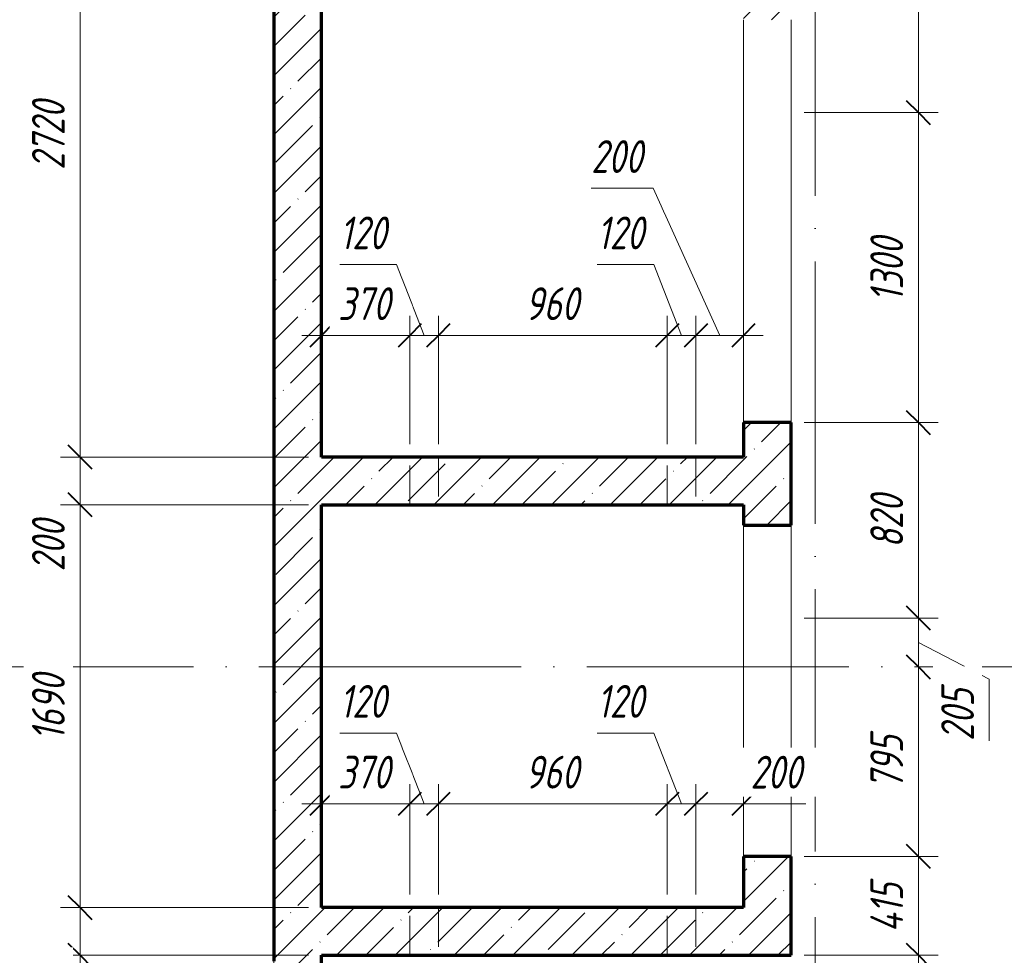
# Model space of a CAD drawing. Header units: millimetres. Extents: x 25602 to 56438, y 6682 to 19066.
# Tile 3 of 14: x 29164 to 33294, y 11590 to 15515. Entities that reach past the tile are written whole.
import ezdxf

# ---------------------------------------------------------------- set-up
doc = ezdxf.new("R2010")
doc.units = ezdxf.units.MM
doc.linetypes.add('ADSK_Линия сетки', pattern=[1375, 1100, -137.5, 0, -137.5])
doc.linetypes.add('ADSK_Невидимые', pattern=[275, 165, -110])
for name, color, linetype, lineweight in [('A-____-____-DIMS', 211, 'Continuous', 9), ('A-____-____-DIMS-55', 211, 'Continuous', 9), ('A-DOOR-____-OTLN', 31, 'Continuous', 20), ('A-DOOR-OPNG-OTLN', 31, 'Continuous', 20), ('A-WALL-____-HDLN', 110, 'ADSK_Невидимые', 20), ('A-WALL-____-MCUT', 113, 'Continuous', 50), ('A-WALL-____-PATT', 111, 'Continuous', 50), ('S-GRID-____-OTLN', 1, 'Continuous', 9)]:
    doc.layers.add(name, color=color, linetype=linetype, lineweight=lineweight)
doc.styles.add('GOST Common_I_1', font='GOST Common Italic.ttf', dxfattribs={"width": 0.8, "height": 137.5})
doc.dimstyles.new('ADSK_Округление_5мм__Узкий_', dxfattribs={"dimscale": 304.8, "dimtxt": 0.453694, "dimasz": 0.324803, "dimexe": 0.270669, "dimexo": 0.000592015, "dimgap": 0.072178, "dimtad": 1, "dimdec": 0, "dimlfac": 304.8, "dimrnd": 5, "dimdsep": 46, "dimtxsty": 'GOST Common_I_1', "dimblk1": 'OBLIQUE', "dimblk2": 'OBLIQUE', "dimsah": 1, "dimcen": 0.09, "dimdle": 0.270669, "dimazin": 0, "dimtfac": 1, "dimtdec": 4, "dimtix": 1, "dimtmove": 1, "dimatfit": 3, "dimfxl": 1, "dimtvp": 1, "dimtfill": 1, "dimtolj": 1, "dimtzin": 0, "dimlwd": 20, "dimlwe": 20, "dimarcsym": 2})
doc.dimstyles.new('ADSK_Округление_5мм__Узкий__1', dxfattribs={"dimscale": 304.8, "dimtxt": 0.453694, "dimasz": 0.324803, "dimexe": 0.270669, "dimexo": 0.000592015, "dimgap": 0.072178, "dimtad": 1, "dimdec": 0, "dimlfac": 304.8, "dimrnd": 5, "dimdsep": 46, "dimtxsty": 'GOST Common_I_1', "dimblk1": 'OBLIQUE', "dimblk2": 'OBLIQUE', "dimsah": 1, "dimcen": 0.09, "dimdle": 0.270669, "dimazin": 0, "dimtfac": 1, "dimtdec": 4, "dimtix": 1, "dimtmove": 0, "dimatfit": 3, "dimfxl": 1, "dimtvp": 1, "dimtfill": 1, "dimtolj": 1, "dimtzin": 0, "dimlwd": 20, "dimlwe": 20, "dimarcsym": 2})
pattern_1 = [(45, (16130.72, 8588.57), (-123.4785, 123.4785), []), (45, (16254.2, 8588.57), (-123.4785, 123.4785), [218.281, -43.656, 1.844, -41.812])]

# ---------------------------------------------------------------- blocks, each defined once
blk = doc.blocks.new('ADSK_Дверь_ПроемПрямоугольный - ADSK_Дверь_ПроемПрямоугольный-1464738-КЖ1_ПЭ_ВЭ15_Опалубка_Стены')
at = {"layer": 'A-DOOR-OPNG-OTLN'}
for p, q in [((32200, 13825), (32200, 15125)), ((32400, 13825), (32400, 15125))]:
    blk.add_line(p, q, dxfattribs=at)
blk = doc.blocks.new('ADSK_Дверь_ПроемПрямоугольный - ADSK_Дверь_ПроемПрямоугольный-1464736-КЖ1_ПЭ_ВЭ15_Опалубка_Стены')
at = {"layer": 'A-DOOR-OPNG-OTLN'}
for p, q in [((32200, 12005), (32200, 13005)), ((32400, 12005), (32400, 13005))]:
    blk.add_line(p, q, dxfattribs=at)
blk = doc.blocks.new('ADSK_Дверь_ПроемПрямоугольный - ADSK_Дверь_ПроемПрямоугольный-1465029-КЖ1_ПЭ_ВЭ15_Опалубка_Стены')
at = {"layer": 'A-DOOR-OPNG-OTLN'}
for p, q in [((32200, 15125), (32200, 15515)), ((32400, 15125), (32400, 15515))]:
    blk.add_line(p, q, dxfattribs=at)
blk = doc.blocks.new('DIMBLOCK48-КЖ1_ПЭ_ВЭ15_Опалубка_Стены')
at = {"layer": 'A-____-____-DIMS-55', "lineweight": 40}
for p, q in [((29417.2, 16400), (29367.7, 16449.5)), ((29417.2, 16400), (29466.7, 16350.5)), ((29417.2, 13680), (29367.7, 13729.5)), ((29417.2, 13680), (29466.7, 13630.5))]:
    blk.add_line(p, q, dxfattribs=at)
at = {"layer": 'A-____-____-DIMS-55', "lineweight": 20}
for p, q in [((29417.2, 16400), (29334.7, 16400)), ((29417.2, 16400), (29417.2, 13680)), ((29417.2, 16400), (29432.2, 16400)), ((29417.2, 13680), (29334.7, 13680)), ((29417.2, 13680), (30375, 13680))]:
    blk.add_line(p, q, dxfattribs=at)
at = {"layer": 'A-____-____-DIMS-55', "color": 0, "lineweight": 20, "insert": (29215.5, 14885.3), "char_height": 137.5, "width": 371.262, "attachment_point": 1, "rotation": 90, "line_spacing_factor": 1.022761, "style": 'GOST Common_I_1', "bg_fill": 3, "box_fill_scale": 1.25, "bg_fill_color": 256, "bg_fill_true_color": 13158600, "bg_fill_transparency": 0}
blk.add_mtext('2720', dxfattribs=at)
blk = doc.blocks.new('_Oblique')
at = {"color": 0, "linetype": 'ByBlock', "lineweight": -2}
blk.add_line((-0.5, -0.5), (0.5, 0.5), dxfattribs=at)
blk = doc.blocks.new('DIMBLOCK49-КЖ1_ПЭ_ВЭ15_Опалубка_Стены')
at = {"layer": 'A-____-____-DIMS-55', "lineweight": 40}
for p, q in [((29417.2, 13680), (29367.7, 13729.5)), ((29417.2, 13680), (29466.7, 13630.5)), ((29417.2, 13480), (29367.7, 13529.5)), ((29417.2, 13480), (29466.7, 13430.5))]:
    blk.add_line(p, q, dxfattribs=at)
at = {"layer": 'A-____-____-DIMS-55', "lineweight": 20}
for p, q in [((29417.2, 13680), (29334.7, 13680)), ((29417.2, 13680), (29417.2, 13480)), ((29417.2, 13680), (30375, 13680)), ((29417.2, 13460.2), (29417.2, 13580)), ((29417.2, 13480), (29334.7, 13480)), ((29417.2, 13480), (30375, 13480)), ((29417.2, 13200.6), (29417.2, 13460.2))]:
    blk.add_line(p, q, dxfattribs=at)
at = {"layer": 'A-____-____-DIMS-55', "color": 0, "lineweight": 20, "insert": (29215.5, 13200.6), "char_height": 137.5, "width": 278.447, "attachment_point": 1, "rotation": 90, "line_spacing_factor": 1.022761, "style": 'GOST Common_I_1', "bg_fill": 3, "box_fill_scale": 1.25, "bg_fill_color": 256, "bg_fill_true_color": 13158600, "bg_fill_transparency": 0}
blk.add_mtext('200', dxfattribs=at)
blk = doc.blocks.new('DIMBLOCK50-КЖ1_ПЭ_ВЭ15_Опалубка_Стены')
at = {"layer": 'A-____-____-DIMS-55', "lineweight": 40}
for p, q in [((29417.2, 13480), (29367.7, 13529.5)), ((29417.2, 13480), (29466.7, 13430.5)), ((29417.2, 11790), (29367.7, 11839.5)), ((29417.2, 11790), (29466.7, 11740.5))]:
    blk.add_line(p, q, dxfattribs=at)
at = {"layer": 'A-____-____-DIMS-55', "lineweight": 20}
for p, q in [((29417.2, 13480), (29334.7, 13480)), ((29417.2, 13480), (29417.2, 11790)), ((29417.2, 13480), (30375, 13480)), ((29417.2, 11790), (29334.7, 11790)), ((29417.2, 11790), (30375, 11790))]:
    blk.add_line(p, q, dxfattribs=at)
at = {"layer": 'A-____-____-DIMS-55', "color": 0, "lineweight": 20, "insert": (29215.5, 12490.9), "char_height": 137.5, "width": 345.949, "attachment_point": 1, "rotation": 90, "line_spacing_factor": 1.022761, "style": 'GOST Common_I_1', "bg_fill": 3, "box_fill_scale": 1.25, "bg_fill_color": 256, "bg_fill_true_color": 13158600, "bg_fill_transparency": 0}
blk.add_mtext('1690', dxfattribs=at)
blk = doc.blocks.new('DIMBLOCK51-КЖ1_ПЭ_ВЭ15_Опалубка_Стены')
at = {"layer": 'A-____-____-DIMS-55', "lineweight": 40}
for p, q in [((29417.2, 11790), (29367.7, 11839.5)), ((29417.2, 11790), (29466.7, 11740.5)), ((29417.2, 11590), (29367.7, 11639.5)), ((29417.2, 11590), (29466.7, 11540.5))]:
    blk.add_line(p, q, dxfattribs=at)
at = {"layer": 'A-____-____-DIMS-55', "lineweight": 20}
for p, q in [((29417.2, 11790), (29334.7, 11790)), ((29417.2, 11790), (29417.2, 11507.5)), ((29417.2, 11790), (30375, 11790)), ((29417.2, 11570.2), (29417.2, 11690)), ((29417.2, 11590), (29334.7, 11590)), ((29417.2, 11590), (30375, 11590)), ((29417.2, 11310.6), (29417.2, 11570.2))]:
    blk.add_line(p, q, dxfattribs=at)
at = {"layer": 'A-____-____-DIMS-55', "color": 0, "lineweight": 20, "insert": (29215.5, 11310.6), "char_height": 137.5, "width": 278.447, "attachment_point": 1, "rotation": 90, "line_spacing_factor": 1.022761, "style": 'GOST Common_I_1', "bg_fill": 3, "box_fill_scale": 1.25, "bg_fill_color": 256, "bg_fill_true_color": 13158600, "bg_fill_transparency": 0}
blk.add_mtext('200', dxfattribs=at)
blk = doc.blocks.new('DIMBLOCK52-КЖ1_ПЭ_ВЭ15_Опалубка_Стены')
at = {"layer": 'A-____-____-DIMS-55', "lineweight": 40}
for p, q in [((32933.9, 12005), (32884.4, 12054.5)), ((32933.9, 12005), (32983.4, 11955.5)), ((32933.9, 11590), (32884.4, 11639.5)), ((32933.9, 11590), (32983.4, 11540.5))]:
    blk.add_line(p, q, dxfattribs=at)
at = {"layer": 'A-____-____-DIMS-55', "lineweight": 20}
for p, q in [((32933.9, 12005), (32455, 12005)), ((32933.9, 11507.5), (32933.9, 12005)), ((32933.9, 12005), (33016.4, 12005)), ((32933.9, 11590), (32455, 11590)), ((32933.9, 11590), (33016.4, 11590))]:
    blk.add_line(p, q, dxfattribs=at)
at = {"layer": 'A-____-____-DIMS-55', "color": 0, "lineweight": 20, "insert": (32732.2, 11686.2), "char_height": 137.5, "width": 267.196, "attachment_point": 1, "rotation": 90, "line_spacing_factor": 1.022761, "style": 'GOST Common_I_1', "bg_fill": 3, "box_fill_scale": 1.25, "bg_fill_color": 256, "bg_fill_true_color": 13158600, "bg_fill_transparency": 0}
blk.add_mtext('415', dxfattribs=at)
blk = doc.blocks.new('DIMBLOCK53-КЖ1_ПЭ_ВЭ15_Опалубка_Стены')
at = {"layer": 'A-____-____-DIMS-55', "lineweight": 40}
for p, q in [((32933.9, 12800), (32884.4, 12849.5)), ((32933.9, 12800), (32983.4, 12750.5)), ((32933.9, 12005), (32884.4, 12054.5)), ((32933.9, 12005), (32983.4, 11955.5))]:
    blk.add_line(p, q, dxfattribs=at)
at = {"layer": 'A-____-____-DIMS-55', "lineweight": 20}
for p, q in [((32933.9, 12800), (32918.9, 12800)), ((32933.9, 12005), (32933.9, 12800)), ((32933.9, 12800), (33016.4, 12800)), ((32933.9, 12005), (32455, 12005)), ((32933.9, 12005), (33016.4, 12005))]:
    blk.add_line(p, q, dxfattribs=at)
at = {"layer": 'A-____-____-DIMS-55', "color": 0, "lineweight": 20, "insert": (32732.2, 12286.5), "char_height": 137.5, "width": 278.447, "attachment_point": 1, "rotation": 90, "line_spacing_factor": 1.022761, "style": 'GOST Common_I_1', "bg_fill": 3, "box_fill_scale": 1.25, "bg_fill_color": 256, "bg_fill_true_color": 13158600, "bg_fill_transparency": 0}
blk.add_mtext('795', dxfattribs=at)
blk = doc.blocks.new('DIMBLOCK54-КЖ1_ПЭ_ВЭ15_Опалубка_Стены')
at = {"layer": 'A-____-____-DIMS-55', "lineweight": 40}
for p, q in [((32933.9, 13005), (32884.4, 13054.5)), ((32933.9, 13005), (32983.4, 12955.5)), ((32933.9, 12800), (32884.4, 12849.5)), ((32933.9, 12800), (32983.4, 12750.5))]:
    blk.add_line(p, q, dxfattribs=at)
at = {"layer": 'A-____-____-DIMS-55', "lineweight": 20}
for p, q in [((32933.9, 13005), (32455, 13005)), ((32933.9, 12800), (32933.9, 13005)), ((32933.9, 13005), (33016.4, 13005)), ((33230.9, 12749), (32933.9, 12902.5)), ((32933.9, 12800), (32918.9, 12800)), ((32933.9, 12800), (33016.4, 12800)), ((33230.9, 12489.5), (33230.9, 12749))]:
    blk.add_line(p, q, dxfattribs=at)
at = {"layer": 'A-____-____-DIMS-55', "color": 0, "lineweight": 20, "insert": (33029.2, 12489.5), "char_height": 137.5, "width": 278.447, "attachment_point": 1, "rotation": 90, "line_spacing_factor": 1.022761, "style": 'GOST Common_I_1', "bg_fill": 3, "box_fill_scale": 1.25, "bg_fill_color": 256, "bg_fill_true_color": 13158600, "bg_fill_transparency": 0}
blk.add_mtext('205', dxfattribs=at)
blk = doc.blocks.new('DIMBLOCK55-КЖ1_ПЭ_ВЭ15_Опалубка_Стены')
at = {"layer": 'A-____-____-DIMS-55', "lineweight": 40}
for p, q in [((32933.9, 13825), (32884.4, 13874.5)), ((32933.9, 13825), (32983.4, 13775.5)), ((32933.9, 13005), (32884.4, 13054.5)), ((32933.9, 13005), (32983.4, 12955.5))]:
    blk.add_line(p, q, dxfattribs=at)
at = {"layer": 'A-____-____-DIMS-55', "lineweight": 20}
for p, q in [((32933.9, 13825), (32455, 13825)), ((32933.9, 13005), (32933.9, 13825)), ((32933.9, 13825), (33016.4, 13825)), ((32933.9, 13005), (32455, 13005)), ((32933.9, 13005), (33016.4, 13005))]:
    blk.add_line(p, q, dxfattribs=at)
at = {"layer": 'A-____-____-DIMS-55', "color": 0, "lineweight": 20, "insert": (32732.2, 13299), "char_height": 137.5, "width": 278.447, "attachment_point": 1, "rotation": 90, "line_spacing_factor": 1.022761, "style": 'GOST Common_I_1', "bg_fill": 3, "box_fill_scale": 1.25, "bg_fill_color": 256, "bg_fill_true_color": 13158600, "bg_fill_transparency": 0}
blk.add_mtext('820', dxfattribs=at)
blk = doc.blocks.new('DIMBLOCK56-КЖ1_ПЭ_ВЭ15_Опалубка_Стены')
at = {"layer": 'A-____-____-DIMS-55', "lineweight": 40}
for p, q in [((32933.9, 15125), (32884.4, 15174.5)), ((32933.9, 15125), (32983.4, 15075.5)), ((32933.9, 13825), (32884.4, 13874.5)), ((32933.9, 13825), (32983.4, 13775.5))]:
    blk.add_line(p, q, dxfattribs=at)
at = {"layer": 'A-____-____-DIMS-55', "lineweight": 20}
for p, q in [((32933.9, 15125), (32455, 15125)), ((32933.9, 13825), (32933.9, 15125)), ((32933.9, 15125), (33016.4, 15125)), ((32933.9, 13825), (32455, 13825)), ((32933.9, 13825), (33016.4, 13825))]:
    blk.add_line(p, q, dxfattribs=at)
at = {"layer": 'A-____-____-DIMS-55', "color": 0, "lineweight": 20, "insert": (32732.2, 14330.9), "char_height": 137.5, "width": 345.949, "attachment_point": 1, "rotation": 90, "line_spacing_factor": 1.022761, "style": 'GOST Common_I_1', "bg_fill": 3, "box_fill_scale": 1.25, "bg_fill_color": 256, "bg_fill_true_color": 13158600, "bg_fill_transparency": 0}
blk.add_mtext('1300', dxfattribs=at)
blk = doc.blocks.new('DIMBLOCK57-КЖ1_ПЭ_ВЭ15_Опалубка_Стены')
at = {"layer": 'A-____-____-DIMS-55', "lineweight": 20}
for p, q in [((32933.9, 15125), (32933.9, 16532.5)), ((32933.9, 16450), (32918.9, 16450)), ((32933.9, 16450), (33016.4, 16450)), ((32933.9, 15125), (32455, 15125)), ((32933.9, 15125), (33016.4, 15125))]:
    blk.add_line(p, q, dxfattribs=at)
at = {"layer": 'A-____-____-DIMS-55', "lineweight": 40}
for p, q in [((32933.9, 16450), (32884.4, 16499.5)), ((32933.9, 16450), (32983.4, 16400.5)), ((32933.9, 15125), (32884.4, 15174.5)), ((32933.9, 15125), (32983.4, 15075.5))]:
    blk.add_line(p, q, dxfattribs=at)
at = {"layer": 'A-____-____-DIMS-55', "color": 0, "lineweight": 20, "insert": (32732.2, 15643.4), "char_height": 137.5, "width": 345.949, "attachment_point": 1, "rotation": 90, "line_spacing_factor": 1.022761, "style": 'GOST Common_I_1', "bg_fill": 3, "box_fill_scale": 1.25, "bg_fill_color": 256, "bg_fill_true_color": 13158600, "bg_fill_transparency": 0}
blk.add_mtext('1325', dxfattribs=at)
blk = doc.blocks.new('DIMBLOCK107-КЖ1_ПЭ_ВЭ15_Опалубка_Стены')
at = {"layer": 'A-____-____-DIMS-55', "lineweight": 20}
for p, q in [((30800.3, 14190.7), (30800.3, 14273.2)), ((30347.5, 14190.7), (30800.3, 14190.7)), ((30430, 14190.7), (30430, 14205.7)), ((30430, 14190.7), (30430, 14108.2)), ((30800.3, 14190.7), (30800.3, 13735))]:
    blk.add_line(p, q, dxfattribs=at)
at = {"layer": 'A-____-____-DIMS-55', "lineweight": 40}
for p, q in [((30430, 14190.7), (30479.5, 14240.2)), ((30800.3, 14190.7), (30849.8, 14240.2)), ((30430, 14190.7), (30380.5, 14141.2)), ((30800.3, 14190.7), (30750.8, 14141.2))]:
    blk.add_line(p, q, dxfattribs=at)
at = {"layer": 'A-____-____-DIMS-55', "color": 0, "lineweight": 20, "insert": (30499.1, 14392.4), "char_height": 137.5, "width": 278.447, "attachment_point": 1, "line_spacing_factor": 1.022761, "style": 'GOST Common_I_1', "bg_fill": 3, "box_fill_scale": 1.25, "bg_fill_color": 256, "bg_fill_true_color": 13158600, "bg_fill_transparency": 0}
blk.add_mtext('370', dxfattribs=at)
blk = doc.blocks.new('DIMBLOCK108-КЖ1_ПЭ_ВЭ15_Опалубка_Стены')
at = {"layer": 'A-____-____-DIMS-55', "lineweight": 20}
for p, q in [((30506.1, 14487.7), (30744.5, 14487.7)), ((30744.5, 14487.7), (30860.3, 14190.7)), ((30800.3, 14190.7), (30800.3, 14273.2)), ((30920.3, 14190.7), (30920.3, 14273.2)), ((30800.3, 14190.7), (30920.3, 14190.7)), ((30800.3, 14190.7), (30800.3, 13735)), ((30920.3, 14190.7), (30920.3, 13735))]:
    blk.add_line(p, q, dxfattribs=at)
at = {"layer": 'A-____-____-DIMS-55', "lineweight": 40}
for p, q in [((30800.3, 14190.7), (30849.8, 14240.2)), ((30920.3, 14190.7), (30969.8, 14240.2)), ((30800.3, 14190.7), (30750.8, 14141.2)), ((30920.3, 14190.7), (30870.8, 14141.2))]:
    blk.add_line(p, q, dxfattribs=at)
at = {"layer": 'A-____-____-DIMS-55', "color": 0, "lineweight": 20, "insert": (30506.1, 14689.4), "char_height": 137.5, "width": 253.133, "attachment_point": 1, "line_spacing_factor": 1.022761, "style": 'GOST Common_I_1', "bg_fill": 3, "box_fill_scale": 1.25, "bg_fill_color": 256, "bg_fill_true_color": 13158600, "bg_fill_transparency": 0}
blk.add_mtext('120', dxfattribs=at)
blk = doc.blocks.new('DIMBLOCK109-КЖ1_ПЭ_ВЭ15_Опалубка_Стены')
at = {"layer": 'A-____-____-DIMS-55', "lineweight": 20}
for p, q in [((30920.3, 14190.7), (30920.3, 14273.2)), ((31880.3, 14190.7), (31880.3, 14273.2)), ((30920.3, 14190.7), (31880.3, 14190.7)), ((30920.3, 14190.7), (30920.3, 13735)), ((31880.3, 14190.7), (31880.3, 13735))]:
    blk.add_line(p, q, dxfattribs=at)
at = {"layer": 'A-____-____-DIMS-55', "lineweight": 40}
for p, q in [((30920.3, 14190.7), (30969.8, 14240.2)), ((31880.3, 14190.7), (31929.8, 14240.2)), ((30920.3, 14190.7), (30870.8, 14141.2)), ((31880.3, 14190.7), (31830.8, 14141.2))]:
    blk.add_line(p, q, dxfattribs=at)
at = {"layer": 'A-____-____-DIMS-55', "color": 0, "lineweight": 20, "insert": (31284.2, 14392.4), "char_height": 137.5, "width": 278.447, "attachment_point": 1, "line_spacing_factor": 1.022761, "style": 'GOST Common_I_1', "bg_fill": 3, "box_fill_scale": 1.25, "bg_fill_color": 256, "bg_fill_true_color": 13158600, "bg_fill_transparency": 0}
blk.add_mtext('960', dxfattribs=at)
blk = doc.blocks.new('DIMBLOCK110-КЖ1_ПЭ_ВЭ15_Опалубка_Стены')
at = {"layer": 'A-____-____-DIMS-55', "lineweight": 20}
for p, q in [((31586.1, 14487.7), (31824.5, 14487.7)), ((31824.5, 14487.7), (31940.3, 14190.7)), ((31880.3, 14190.7), (31880.3, 14273.2)), ((32000.3, 14190.7), (32000.3, 14273.2)), ((31880.3, 14190.7), (32000.3, 14190.7)), ((31880.3, 14190.7), (31880.3, 13735)), ((32000.3, 14190.7), (32000.3, 13735))]:
    blk.add_line(p, q, dxfattribs=at)
at = {"layer": 'A-____-____-DIMS-55', "lineweight": 40}
for p, q in [((31880.3, 14190.7), (31929.8, 14240.2)), ((32000.3, 14190.7), (32049.8, 14240.2)), ((31880.3, 14190.7), (31830.8, 14141.2)), ((32000.3, 14190.7), (31950.8, 14141.2))]:
    blk.add_line(p, q, dxfattribs=at)
at = {"layer": 'A-____-____-DIMS-55', "color": 0, "lineweight": 20, "insert": (31586.1, 14689.4), "char_height": 137.5, "width": 253.133, "attachment_point": 1, "line_spacing_factor": 1.022761, "style": 'GOST Common_I_1', "bg_fill": 3, "box_fill_scale": 1.25, "bg_fill_color": 256, "bg_fill_true_color": 13158600, "bg_fill_transparency": 0}
blk.add_mtext('120', dxfattribs=at)
blk = doc.blocks.new('DIMBLOCK111-КЖ1_ПЭ_ВЭ15_Опалубка_Стены')
at = {"layer": 'A-____-____-DIMS-55', "lineweight": 20}
for p, q in [((31561, 14808), (31820.5, 14808)), ((31820.5, 14808), (32100.1, 14190.7)), ((32000.3, 14190.7), (32000.3, 14273.2)), ((32000.3, 14190.7), (32282.5, 14190.7)), ((32000.3, 14190.7), (32000.3, 13735)), ((32200, 14190.7), (32200, 14205.7)), ((32200, 14190.7), (32200, 14108.2))]:
    blk.add_line(p, q, dxfattribs=at)
at = {"layer": 'A-____-____-DIMS-55', "lineweight": 40}
for p, q in [((32000.3, 14190.7), (32049.8, 14240.2)), ((32200, 14190.7), (32249.5, 14240.2)), ((32000.3, 14190.7), (31950.8, 14141.2)), ((32200, 14190.7), (32150.5, 14141.2))]:
    blk.add_line(p, q, dxfattribs=at)
at = {"layer": 'A-____-____-DIMS-55', "color": 0, "lineweight": 20, "insert": (31561, 15009.7), "char_height": 137.5, "width": 278.447, "attachment_point": 1, "line_spacing_factor": 1.022761, "style": 'GOST Common_I_1', "bg_fill": 3, "box_fill_scale": 1.25, "bg_fill_color": 256, "bg_fill_true_color": 13158600, "bg_fill_transparency": 0}
blk.add_mtext('200', dxfattribs=at)
blk = doc.blocks.new('DIMBLOCK112-КЖ1_ПЭ_ВЭ15_Опалубка_Стены')
at = {"layer": 'A-____-____-DIMS-55', "lineweight": 20}
for p, q in [((30800.3, 12225.4), (30800.3, 12307.9)), ((30347.5, 12225.4), (30800.3, 12225.4)), ((30430, 12225.4), (30430, 12240.4)), ((30430, 12225.4), (30430, 12142.9)), ((30800.3, 12225.4), (30800.3, 11845))]:
    blk.add_line(p, q, dxfattribs=at)
at = {"layer": 'A-____-____-DIMS-55', "lineweight": 40}
for p, q in [((30430, 12225.4), (30479.5, 12274.9)), ((30800.3, 12225.4), (30849.8, 12274.9)), ((30430, 12225.4), (30380.5, 12175.9)), ((30800.3, 12225.4), (30750.8, 12175.9))]:
    blk.add_line(p, q, dxfattribs=at)
at = {"layer": 'A-____-____-DIMS-55', "color": 0, "lineweight": 20, "insert": (30499.1, 12427.1), "char_height": 137.5, "width": 278.447, "attachment_point": 1, "line_spacing_factor": 1.022761, "style": 'GOST Common_I_1', "bg_fill": 3, "box_fill_scale": 1.25, "bg_fill_color": 256, "bg_fill_true_color": 13158600, "bg_fill_transparency": 0}
blk.add_mtext('370', dxfattribs=at)
blk = doc.blocks.new('DIMBLOCK113-КЖ1_ПЭ_ВЭ15_Опалубка_Стены')
at = {"layer": 'A-____-____-DIMS-55', "lineweight": 20}
for p, q in [((30506.1, 12522.4), (30744.5, 12522.4)), ((30744.5, 12522.4), (30860.3, 12225.4)), ((30800.3, 12225.4), (30800.3, 12307.9)), ((30920.3, 12225.4), (30920.3, 12307.9)), ((30800.3, 12225.4), (30920.3, 12225.4)), ((30800.3, 12225.4), (30800.3, 11845)), ((30920.3, 12225.4), (30920.3, 11845))]:
    blk.add_line(p, q, dxfattribs=at)
at = {"layer": 'A-____-____-DIMS-55', "lineweight": 40}
for p, q in [((30800.3, 12225.4), (30849.8, 12274.9)), ((30920.3, 12225.4), (30969.8, 12274.9)), ((30800.3, 12225.4), (30750.8, 12175.9)), ((30920.3, 12225.4), (30870.8, 12175.9))]:
    blk.add_line(p, q, dxfattribs=at)
at = {"layer": 'A-____-____-DIMS-55', "color": 0, "lineweight": 20, "insert": (30506.1, 12724.1), "char_height": 137.5, "width": 253.133, "attachment_point": 1, "line_spacing_factor": 1.022761, "style": 'GOST Common_I_1', "bg_fill": 3, "box_fill_scale": 1.25, "bg_fill_color": 256, "bg_fill_true_color": 13158600, "bg_fill_transparency": 0}
blk.add_mtext('120', dxfattribs=at)
blk = doc.blocks.new('DIMBLOCK114-КЖ1_ПЭ_ВЭ15_Опалубка_Стены')
at = {"layer": 'A-____-____-DIMS-55', "lineweight": 20}
for p, q in [((30920.3, 12225.4), (30920.3, 12307.9)), ((31880.3, 12225.4), (31880.3, 12307.9)), ((30920.3, 12225.4), (31880.3, 12225.4)), ((30920.3, 12225.4), (30920.3, 11845)), ((31880.3, 12225.4), (31880.3, 11845))]:
    blk.add_line(p, q, dxfattribs=at)
at = {"layer": 'A-____-____-DIMS-55', "lineweight": 40}
for p, q in [((30920.3, 12225.4), (30969.8, 12274.9)), ((31880.3, 12225.4), (31929.8, 12274.9)), ((30920.3, 12225.4), (30870.8, 12175.9)), ((31880.3, 12225.4), (31830.8, 12175.9))]:
    blk.add_line(p, q, dxfattribs=at)
at = {"layer": 'A-____-____-DIMS-55', "color": 0, "lineweight": 20, "insert": (31284.2, 12427.1), "char_height": 137.5, "width": 278.447, "attachment_point": 1, "line_spacing_factor": 1.022761, "style": 'GOST Common_I_1', "bg_fill": 3, "box_fill_scale": 1.25, "bg_fill_color": 256, "bg_fill_true_color": 13158600, "bg_fill_transparency": 0}
blk.add_mtext('960', dxfattribs=at)
blk = doc.blocks.new('DIMBLOCK115-КЖ1_ПЭ_ВЭ15_Опалубка_Стены')
at = {"layer": 'A-____-____-DIMS-55', "lineweight": 20}
for p, q in [((31586.1, 12522.4), (31824.5, 12522.4)), ((31824.5, 12522.4), (31940.3, 12225.4)), ((31880.3, 12225.4), (31880.3, 12307.9)), ((32000.3, 12225.4), (32000.3, 12307.9)), ((31880.3, 12225.4), (32000.3, 12225.4)), ((31880.3, 12225.4), (31880.3, 11845)), ((32000.3, 12225.4), (32000.3, 11845))]:
    blk.add_line(p, q, dxfattribs=at)
at = {"layer": 'A-____-____-DIMS-55', "lineweight": 40}
for p, q in [((31880.3, 12225.4), (31929.8, 12274.9)), ((32000.3, 12225.4), (32049.8, 12274.9)), ((31880.3, 12225.4), (31830.8, 12175.9)), ((32000.3, 12225.4), (31950.8, 12175.9))]:
    blk.add_line(p, q, dxfattribs=at)
at = {"layer": 'A-____-____-DIMS-55', "color": 0, "lineweight": 20, "insert": (31586.1, 12724.1), "char_height": 137.5, "width": 253.133, "attachment_point": 1, "line_spacing_factor": 1.022761, "style": 'GOST Common_I_1', "bg_fill": 3, "box_fill_scale": 1.25, "bg_fill_color": 256, "bg_fill_true_color": 13158600, "bg_fill_transparency": 0}
blk.add_mtext('120', dxfattribs=at)
blk = doc.blocks.new('DIMBLOCK116-КЖ1_ПЭ_ВЭ15_Опалубка_Стены')
at = {"layer": 'A-____-____-DIMS-55', "lineweight": 20}
for p, q in [((32000.3, 12225.4), (32000.3, 12307.9)), ((32000.3, 12225.4), (32282.5, 12225.4)), ((32000.3, 12225.4), (32000.3, 11845)), ((32201.7, 12225.4), (32100.1, 12225.4)), ((32200, 12225.4), (32200, 12240.4)), ((32200, 12225.4), (32200, 12142.9)), ((32461.2, 12225.4), (32201.7, 12225.4))]:
    blk.add_line(p, q, dxfattribs=at)
at = {"layer": 'A-____-____-DIMS-55', "lineweight": 40}
for p, q in [((32000.3, 12225.4), (32049.8, 12274.9)), ((32200, 12225.4), (32249.5, 12274.9)), ((32000.3, 12225.4), (31950.8, 12175.9)), ((32200, 12225.4), (32150.5, 12175.9))]:
    blk.add_line(p, q, dxfattribs=at)
at = {"layer": 'A-____-____-DIMS-55', "color": 0, "lineweight": 20, "insert": (32229.2, 12427.1), "char_height": 137.5, "width": 278.447, "attachment_point": 1, "line_spacing_factor": 1.022761, "style": 'GOST Common_I_1', "bg_fill": 3, "box_fill_scale": 1.25, "bg_fill_color": 256, "bg_fill_true_color": 13158600, "bg_fill_transparency": 0}
blk.add_mtext('200', dxfattribs=at)

msp = doc.modelspace()

# ---------------------------------------------------------------- hatches: boundary and pattern name
at = {"layer": 'A-WALL-____-PATT', "lineweight": 9}
h = msp.add_hatch(dxfattribs=at)
h.set_pattern_fill('FP_1', color=256, style=0, pattern_type=2)
h.set_pattern_definition(pattern_1)
h.paths.add_polyline_path([(30430, 10600.0013), (30430, 16450.001), (30230, 16450.001), (30230, 15715.0013), (30260, 15715.0013), (30260, 15685.0013), (30230, 15685.0013), (30230, 11565.0017), (30260, 11565.0017), (30260, 11535.0017), (30230, 11535.0017), (30230, 10600.0013)])
h = msp.add_hatch(dxfattribs=at)
h.set_pattern_fill('FP_1', color=256, style=0, pattern_type=2)
h.set_pattern_definition(pattern_1)
h.paths.add_polyline_path([(32399.9996, 11790.001), (32399.9996, 12005.0392), (32199.9996, 12005.0392), (32199.9996, 11790.001)])
h.paths.add_polyline_path([(32199.9996, 13395.0392), (32399.9996, 13395.0392), (32399.9996, 13825.0392), (32199.9996, 13825.0392), (32199.9996, 13480.001)])
h.paths.add_polyline_path([(32199.9996, 15515.0392), (32399.9996, 15515.0392), (32399.9996, 16450.001), (32199.9996, 16450.001)])
h = msp.add_hatch(dxfattribs=at)
h.set_pattern_fill('FP_1', color=256, style=0, pattern_type=2)
h.set_pattern_definition(pattern_1)
h.paths.add_polyline_path([(32199.9996, 13480.001), (32199.9996, 13680.001), (30430, 13680.001), (30430, 13480.001)])
h = msp.add_hatch(dxfattribs=at)
h.set_pattern_fill('FP_1', color=256, style=0, pattern_type=2)
h.set_pattern_definition(pattern_1)
h.paths.add_polyline_path([(32399.9996, 11590.001), (32399.9996, 11790.001), (30430, 11790.001), (30430, 11590.001)])

# ---------------------------------------------------------------- linework, layer by layer
at = {"layer": 'A-WALL-____-HDLN'}
for p, q in [((30800.2596, 13480.001), (30800.2596, 13680.001)), ((30920.2596, 13680.001), (30920.2596, 13480.001)), ((31880.2596, 13480.001), (31880.2596, 13680.001)), ((32000.2596, 13680.001), (32000.2596, 13480.001)), ((30800.2596, 11590.001), (30800.2596, 11790.001)), ((30920.2596, 11790.001), (30920.2596, 11590.001)), ((31880.2596, 11590.001), (31880.2596, 11790.001)), ((32000.2596, 11790.001), (32000.2596, 11590.001))]:
    msp.add_line(p, q, dxfattribs=at)
at = {"layer": 'A-WALL-____-MCUT', "lineweight": 70}
for p, q in [((30430, 13680.001), (30430, 16450.001)), ((30230, 15685.0013), (30230, 11565.0017)), ((32399.9996, 13825.0392), (32199.9996, 13825.0392)), ((32199.9996, 13825.0392), (32199.9996, 13680.001)), ((32399.9996, 13395.0392), (32399.9996, 13825.0392)), ((32199.9996, 13680.001), (30430, 13680.001)), ((30430, 13480.001), (32199.9996, 13480.001)), ((30430, 11790.001), (30430, 13480.001)), ((32199.9996, 13480.001), (32199.9996, 13395.0888)), ((32199.9996, 13395.0392), (32399.9996, 13395.0392)), ((32399.9996, 12005.0392), (32199.9996, 12005.0392)), ((32199.9996, 12005.0392), (32199.9996, 11790.001)), ((32399.9996, 11590.001), (32399.9996, 12005.0392)), ((32199.9996, 11790.001), (30430, 11790.001)), ((30430, 11590.001), (32399.9996, 11590.001)), ((30430, 10600.0013), (30430, 11590.001))]:
    msp.add_line(p, q, dxfattribs=at)
at = {"layer": 'S-GRID-____-OTLN', "linetype": 'ADSK_Линия сетки'}
for p, q in [((30230, 18626.091), (30230, 7131.6051)), ((32500, 18626.091), (32500, 7131.6051)), ((26042.1355, 12800.001), (55820.5055, 12800.001))]:
    msp.add_line(p, q, dxfattribs=at)

# ---------------------------------------------------------------- block references
at = {"layer": 'A-DOOR-____-OTLN'}
for name, p in [('ADSK_Дверь_ПроемПрямоугольный - ADSK_Дверь_ПроемПрямоугольный-1465029-КЖ1_ПЭ_ВЭ15_Опалубка_Стены', (0, 0)), ('ADSK_Дверь_ПроемПрямоугольный - ADSK_Дверь_ПроемПрямоугольный-1464738-КЖ1_ПЭ_ВЭ15_Опалубка_Стены', (0, 0)), ('ADSK_Дверь_ПроемПрямоугольный - ADSK_Дверь_ПроемПрямоугольный-1465029-КЖ1_ПЭ_ВЭ15_Опалубка_Стены', (0, -2120)), ('ADSK_Дверь_ПроемПрямоугольный - ADSK_Дверь_ПроемПрямоугольный-1464736-КЖ1_ПЭ_ВЭ15_Опалубка_Стены', (0, 0))]:
    msp.add_blockref(name, p, dxfattribs=at)

# ---------------------------------------------------------------- next in the draw order: dimensions: what is measured, and where the dimension line sits
at = {"layer": 'A-____-____-DIMS', "lineweight": 20}
for base, p1, p2, override, picture, middle in [((29417.2202, 13680.001), (29487.2238, 16400.001), (30430, 13680.001), {"dimpost": '<>', "dimfxl": 2878.754386}, 'DIMBLOCK48-КЖ1_ПЭ_ВЭ15_Опалубка_Стены', (29326.4702, 15040.001)), ((32933.9346, 12005.0392), (32399.9996, 11590.001), (32399.9996, 12005.0392), {"dimpost": '<>', "dimfxl": 415.038181}, 'DIMBLOCK52-КЖ1_ПЭ_ВЭ15_Опалубка_Стены', (32843.1846, 11797.5201))]:
    dim = msp.add_linear_dim(base=base, p1=p1, p2=p2, angle=90, dimstyle='ADSK_Округление_5мм__Узкий__1', override=override, dxfattribs=at)
    dim.commit()
    dim.dimension.update_dxf_attribs({"geometry": picture, "text_midpoint": middle})

# ---------------------------------------------------------------- next in the draw order: dimensions: what is measured, and where the dimension line sits
dim = msp.add_linear_dim(base=(29417.2202, 13480.001), p1=(30430, 13680.001), p2=(30430, 13480.001), angle=90, dimstyle='ADSK_Округление_5мм__Узкий_', override={"dimpost": '<>', "dimfxl": 200}, dxfattribs=at)
dim.commit()
dim.dimension.update_dxf_attribs({"geometry": 'DIMBLOCK49-КЖ1_ПЭ_ВЭ15_Опалубка_Стены', "text_midpoint": (29307.198, 13339.8549), "dimtype": 160, "text_rotation": 90})
dim = msp.add_linear_dim(base=(32933.9346, 12800.001), p1=(32399.9996, 12005.0392), p2=(32863.931, 12800.001), angle=90, dimstyle='ADSK_Округление_5мм__Узкий__1', override={"dimpost": '<>', "dimfxl": 920.432843}, dxfattribs=at)
dim.commit()
dim.dimension.update_dxf_attribs({"geometry": 'DIMBLOCK53-КЖ1_ПЭ_ВЭ15_Опалубка_Стены', "text_midpoint": (32843.1846, 12402.5201)})

# ---------------------------------------------------------------- next in the draw order: dimensions: what is measured, and where the dimension line sits
dim = msp.add_linear_dim(base=(30800.2596, 14190.6922), p1=(30430, 14260.6957), p2=(30800.2596, 13680.001), dimstyle='ADSK_Округление_5мм__Узкий__1', override={"dimpost": '<>', "dimfxl": 688.693344}, dxfattribs=at)
dim.commit()
dim.dimension.update_dxf_attribs({"geometry": 'DIMBLOCK107-КЖ1_ПЭ_ВЭ15_Опалубка_Стены', "text_midpoint": (30615.1298, 14281.4422)})
dim = msp.add_linear_dim(base=(29417.2202, 11790.001), p1=(30430, 13480.001), p2=(30430, 11790.001), angle=90, dimstyle='ADSK_Округление_5мм__Узкий__1', override={"dimpost": '<>', "dimfxl": 1690}, dxfattribs=at)
dim.commit()
dim.dimension.update_dxf_attribs({"geometry": 'DIMBLOCK50-КЖ1_ПЭ_ВЭ15_Опалубка_Стены', "text_midpoint": (29326.4702, 12635.001)})
dim = msp.add_linear_dim(base=(32933.9346, 13005.0392), p1=(32863.931, 12800.001), p2=(32399.9996, 13005.0392), angle=90, dimstyle='ADSK_Округление_5мм__Узкий_', override={"dimpost": '<>', "dimfxl": 507.220906}, dxfattribs=at)
dim.commit()
dim.dimension.update_dxf_attribs({"geometry": 'DIMBLOCK54-КЖ1_ПЭ_ВЭ15_Опалубка_Стены', "text_midpoint": (33120.9124, 12628.724), "dimtype": 160, "text_rotation": 90})

# ---------------------------------------------------------------- next in the draw order: dimensions: what is measured, and where the dimension line sits
dim = msp.add_linear_dim(base=(30920.2596, 14190.6922), p1=(30800.2596, 13680.001), p2=(30920.2596, 13680.001), dimstyle='ADSK_Округление_5мм__Узкий_', override={"dimpost": '<>', "dimfxl": 120}, dxfattribs=at)
dim.commit()
dim.dimension.update_dxf_attribs({"geometry": 'DIMBLOCK108-КЖ1_ПЭ_ВЭ15_Опалубка_Стены', "text_midpoint": (30632.6291, 14597.7144), "dimtype": 160})
dim = msp.add_linear_dim(base=(32933.9346, 13825.0392), p1=(32399.9996, 13005.0392), p2=(32399.9996, 13825.0392), angle=90, dimstyle='ADSK_Округление_5мм__Узкий__1', override={"dimpost": '<>', "dimfxl": 820}, dxfattribs=at)
dim.commit()
dim.dimension.update_dxf_attribs({"geometry": 'DIMBLOCK55-КЖ1_ПЭ_ВЭ15_Опалубка_Стены', "text_midpoint": (32843.1846, 13415.0392)})
dim = msp.add_linear_dim(base=(29417.2202, 11590.001), p1=(30430, 11790.001), p2=(30430, 11590.001), angle=90, dimstyle='ADSK_Округление_5мм__Узкий_', override={"dimpost": '<>', "dimfxl": 200}, dxfattribs=at)
dim.commit()
dim.dimension.update_dxf_attribs({"geometry": 'DIMBLOCK51-КЖ1_ПЭ_ВЭ15_Опалубка_Стены', "text_midpoint": (29307.198, 11449.8549), "dimtype": 160, "text_rotation": 90})

# ---------------------------------------------------------------- next in the draw order: dimensions: what is measured, and where the dimension line sits
dim = msp.add_linear_dim(base=(32933.9346, 15125.0392), p1=(32399.9996, 13825.0392), p2=(32399.9996, 15125.0392), angle=90, dimstyle='ADSK_Округление_5мм__Узкий__1', override={"dimpost": '<>', "dimfxl": 1300}, dxfattribs=at)
dim.commit()
dim.dimension.update_dxf_attribs({"geometry": 'DIMBLOCK56-КЖ1_ПЭ_ВЭ15_Опалубка_Стены', "text_midpoint": (32843.1846, 14475.0392)})
for base, p1, p2, override, picture, middle in [((31880.2596, 14190.6922), (30920.2596, 13680.001), (31880.2596, 13680.001), {"dimpost": '<>', "dimfxl": 960}, 'DIMBLOCK109-КЖ1_ПЭ_ВЭ15_Опалубка_Стены', (31400.2596, 14281.4422)), ((30800.2596, 12225.3774), (30430, 12295.3809), (30800.2596, 11790.001), {"dimpost": '<>', "dimfxl": 626.499023}, 'DIMBLOCK112-КЖ1_ПЭ_ВЭ15_Опалубка_Стены', (30615.1298, 12316.1274))]:
    dim = msp.add_linear_dim(base=base, p1=p1, p2=p2, dimstyle='ADSK_Округление_5мм__Узкий__1', override=override, dxfattribs=at)
    dim.commit()
    dim.dimension.update_dxf_attribs({"geometry": picture, "text_midpoint": middle})

# ---------------------------------------------------------------- next in the draw order: dimensions: what is measured, and where the dimension line sits
dim = msp.add_linear_dim(base=(32933.9346, 16450.001), p1=(32399.9996, 15125.0392), p2=(32863.931, 16450.001), angle=90, dimstyle='ADSK_Округление_5мм__Узкий__1', override={"dimpost": '<>', "dimfxl": 1403.836213}, dxfattribs=at)
dim.commit()
dim.dimension.update_dxf_attribs({"geometry": 'DIMBLOCK57-КЖ1_ПЭ_ВЭ15_Опалубка_Стены', "text_midpoint": (32843.1846, 15787.5201)})
for base, p1, p2, picture, middle in [((32000.2596, 14190.6922), (31880.2596, 13680.001), (32000.2596, 13680.001), 'DIMBLOCK110-КЖ1_ПЭ_ВЭ15_Опалубка_Стены', (31712.6291, 14597.7144)), ((30920.2596, 12225.3774), (30800.2596, 11790.001), (30920.2596, 11790.001), 'DIMBLOCK113-КЖ1_ПЭ_ВЭ15_Опалубка_Стены', (30632.6291, 12632.3996))]:
    dim = msp.add_linear_dim(base=base, p1=p1, p2=p2, dimstyle='ADSK_Округление_5мм__Узкий_', override={"dimpost": '<>', "dimfxl": 120}, dxfattribs=at)
    dim.commit()
    dim.dimension.update_dxf_attribs({"geometry": picture, "text_midpoint": middle, "dimtype": 160})

# ---------------------------------------------------------------- next in the draw order: dimensions: what is measured, and where the dimension line sits
dim = msp.add_linear_dim(base=(32199.9996, 14190.6922), p1=(32000.2596, 13680.001), p2=(32199.9996, 14260.6957), dimstyle='ADSK_Округление_5мм__Узкий_', override={"dimpost": '<>', "dimfxl": 614.086655}, dxfattribs=at)
dim.commit()
dim.dimension.update_dxf_attribs({"geometry": 'DIMBLOCK111-КЖ1_ПЭ_ВЭ15_Опалубка_Стены', "text_midpoint": (31700.2212, 14918.0486), "dimtype": 160})
dim = msp.add_linear_dim(base=(31880.2596, 12225.3774), p1=(30920.2596, 11790.001), p2=(31880.2596, 11790.001), dimstyle='ADSK_Округление_5мм__Узкий__1', override={"dimpost": '<>', "dimfxl": 960}, dxfattribs=at)
dim.commit()
dim.dimension.update_dxf_attribs({"geometry": 'DIMBLOCK114-КЖ1_ПЭ_ВЭ15_Опалубка_Стены', "text_midpoint": (31400.2596, 12316.1274)})

# ---------------------------------------------------------------- next in the draw order: dimensions: what is measured, and where the dimension line sits
dim = msp.add_linear_dim(base=(32000.2596, 12225.3774), p1=(31880.2596, 11790.001), p2=(32000.2596, 11790.001), dimstyle='ADSK_Округление_5мм__Узкий_', override={"dimpost": '<>', "dimfxl": 120}, dxfattribs=at)
dim.commit()
dim.dimension.update_dxf_attribs({"geometry": 'DIMBLOCK115-КЖ1_ПЭ_ВЭ15_Опалубка_Стены', "text_midpoint": (31712.6291, 12632.3996), "dimtype": 160})

# ---------------------------------------------------------------- next in the draw order: dimensions: what is measured, and where the dimension line sits
dim = msp.add_linear_dim(base=(32199.9996, 12225.3774), p1=(32000.2596, 11790.001), p2=(32199.9996, 12295.3809), dimstyle='ADSK_Округление_5мм__Узкий_', override={"dimpost": '<>', "dimfxl": 543.419657}, dxfattribs=at)
dim.commit()
dim.dimension.update_dxf_attribs({"geometry": 'DIMBLOCK116-КЖ1_ПЭ_ВЭ15_Опалубка_Стены', "text_midpoint": (32368.4035, 12335.3996), "dimtype": 160})

doc.saveas('drawing.dxf')
